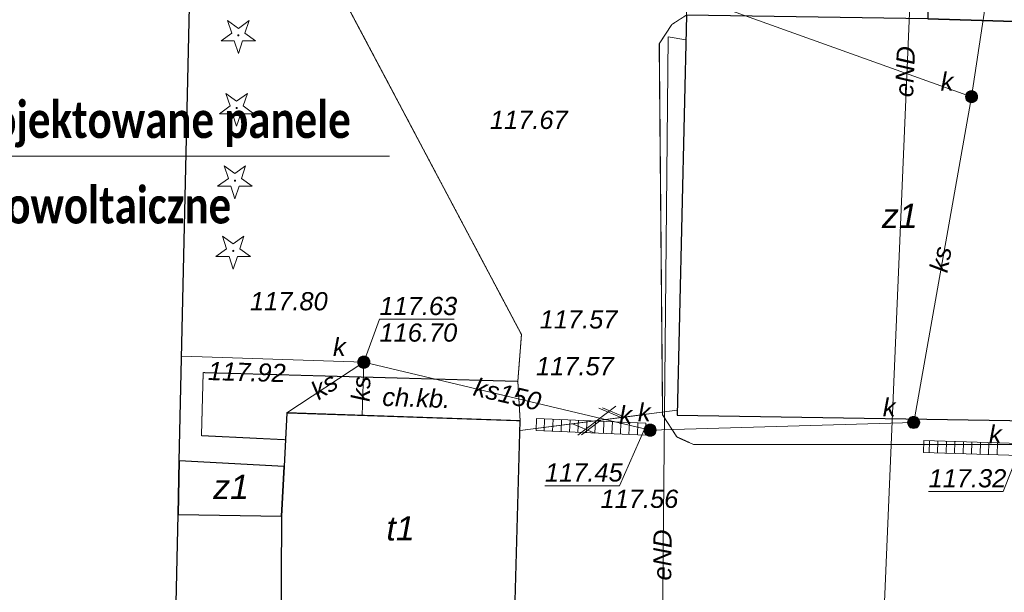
# Model space of a CAD drawing. Header units: millimetres. Extents: x 183299 to 1018155, y -286688 to 171278.
# Tile 20 of 100: x 401349 to 417583, y -215116 to -205669. Entities that reach past the tile are written whole.
import ezdxf
from ezdxf.enums import TextEntityAlignment as Align

# ---------------------------------------------------------------- set-up
doc = ezdxf.new("R2010")
doc.units = ezdxf.units.MM
doc.header["$MEASUREMENT"] = 0
doc.linetypes.add('PRZER2-1', pattern=[1.5, 1, -0.5])
doc.linetypes.add('PRZER3-1', pattern=[2, 1.5, -0.5])
for name, color, linetype, lineweight in [('____________gaz_odnośniki', 7, 'Continuous', 15), ('____________gaz_opisy', 7, 'Continuous', 30), ('EGBU', 7, 'Continuous', 50), ('EGBU_O', 7, 'Continuous', 50), ('GSLINN', 7, 'Continuous', 18), ('GUPPRZ_O', 7, 'Continuous', 18), ('OTKC', 7, 'Continuous', 18), ('OTKC_O', 7, 'Continuous', 18), ('OTKJ', 7, 'Continuous', 18), ('OTRS_O', 7, 'Continuous', 13)]:
    doc.layers.add(name, color=color, linetype=linetype, lineweight=lineweight)
for name, color, linetype, lineweight, true_color in [('GUPTLT', 7, 'Continuous', 18, 0xff9100), ('OTZG', 7, 'Continuous', 18, 0x008000), ('SUEP', 1, 'Continuous', 18, 0xff0000), ('SUEP_O', 1, 'Continuous', 18, 0xff0000), ('SUKL', 7, 'Continuous', 18, 0x803300), ('SUKP', 7, 'Continuous', 18, 0x803300), ('SUKP_O', 7, 'Continuous', 18, 0x803300), ('SUKS', 7, 'Continuous', 18, 0x803300), ('SUKS_O', 7, 'Continuous', 18, 0x803300), ('SUKU_O', 7, 'Continuous', 18, 0x803300), ('SUTP', 7, 'Continuous', 18, 0xff9100)]:
    doc.layers.add(name, color=color, linetype=linetype, lineweight=lineweight, true_color=true_color)
doc.styles.add('arial', font='ariali.ttf', dxfattribs={"height": 10})
doc.styles.add('GENERATED_STYLE_5', font='calibrib.ttf')

# ---------------------------------------------------------------- blocks, each defined once
blk = doc.blocks.new('GSPRDI1')
blk.add_hatch(color=0).paths.add_polyline_path([(0, -0.045), (0.013906, -0.042798), (0.02645, -0.036406), (0.036406, -0.02645), (0.042798, -0.013906), (0.045, 0), (0.042798, 0.013906), (0.036406, 0.02645), (0.02645, 0.036406), (0.013906, 0.042798), (0, 0.045), (-0.013906, 0.042798), (-0.02645, 0.036406), (-0.036406, 0.02645), (-0.042798, 0.013906), (-0.045, 0), (-0.042798, -0.013906), (-0.036406, -0.02645), (-0.02645, -0.036406), (-0.013906, -0.042798)])
at = {"color": 0}
blk.add_lwpolyline([(0.272471, 0.088531), (0.713338, -0.231778), (0.168396, -0.231778), (0, -0.750048), (-0.168396, -0.231778), (-0.713338, -0.231778), (-0.272471, 0.088531), (-0.440867, 0.606801), (0, 0.286493), (0.440867, 0.606801)], close=True, dxfattribs=at)
blk = doc.blocks.new('GUPTLT1')
at = {"color": 0}
for points in [[(3.491081, 0.5), (4.357107, 0)], [(0, 0), (5, 0)], [(3.357107, 0), (2.491081, -0.5)]]:
    blk.add_lwpolyline(points, dxfattribs=at)
blk = doc.blocks.new('PION_C')
at = {"color": 0}
blk.add_lwpolyline([(0, 0.25), (0, -0.25)], dxfattribs=at)
blk = doc.blocks.new('GULKDK1')
at = {"color": 0}
blk.add_lwpolyline([(0, 0.25), (0, -0.25)], dxfattribs=at)
blk = doc.blocks.new('SUTP1')
at = {"color": 0}
for points in [[(0.9325, 0), (0.0675, 0.5)], [(-0.0675, 0), (-0.9325, -0.5)]]:
    blk.add_lwpolyline(points, dxfattribs=at)
blk = doc.blocks.new('GUPKSD1_1')
at = {"true_color": 0xffffff}
blk.add_hatch(color=7, dxfattribs=at).paths.add_polyline_path([(-0.25, 0), (-0.241481, -0.064705), (-0.216506, -0.125), (-0.176777, -0.176777), (-0.125, -0.216506), (-0.064705, -0.241481), (0, -0.25), (0.064705, -0.241481), (0.125, -0.216506), (0.176777, -0.176777), (0.216506, -0.125), (0.241481, -0.064705), (0.25, 0), (0.241481, 0.064705), (0.216506, 0.125), (0.176777, 0.176777), (0.125, 0.216506), (0.064705, 0.241481), (0, 0.25), (-0.064705, 0.241481), (-0.125, 0.216506), (-0.176777, 0.176777), (-0.216506, 0.125), (-0.241481, 0.064705)])
at = {"color": 0}
blk.add_lwpolyline([(0, 0.25), (0.064705, 0.241481), (0.125, 0.216506), (0.176777, 0.176777), (0.216506, 0.125), (0.241481, 0.064705), (0.25, 0), (0.241481, -0.064705), (0.216506, -0.125), (0.176777, -0.176777), (0.125, -0.216506), (0.064705, -0.241481), (0, -0.25), (-0.064705, -0.241481), (-0.125, -0.216506), (-0.176777, -0.176777), (-0.216506, -0.125), (-0.241481, -0.064705), (-0.25, 0), (-0.241481, 0.064705), (-0.216506, 0.125), (-0.176777, 0.176777), (-0.125, 0.216506), (-0.064705, 0.241481)], close=True, dxfattribs=at)

msp = doc.modelspace()

# ---------------------------------------------------------------- linework, layer by layer
at = {"layer": '____________gaz_odnośniki'}
msp.add_line((407446.31284, -207919.54292), (399707.06604, -207919.54292), dxfattribs=at)
at = {"layer": 'EGBU', "color": 18, "linetype": 'Continuous', "lineweight": 25, "true_color": 0x0a0909, "elevation": 48}
for points in [[(404535.52587, -188523.68096), (413677.30939, -188741.92026), (413781.51649, -184374.96305), (398473.89389, -184044.95747), (398422.43191, -186639.77379), (398394.43191, -187895.77379), (398090.43191, -200783.77379), (398058.28549, -204957.78315), (397803.54815, -217774.64677), (403866.55293, -217966.05182), (403960.42359, -213834.92391), (403980.61029, -212946.51147)], [(423776.94264, -198379.85396), (420432.95719, -198365.92497), (416433.24712, -198305.56693), (416322.42913, -205653.07898), (419530.52503, -205756.29586), (423563.5518, -205859.21278)], [(416322.42913, -205653.07898), (412342.72057, -205593.02146), (412189.76003, -212191.56238), (419389.12005, -212307.08304), (419530.52503, -205756.29586)], [(409600.94164, -212286.52258), (405754.95616, -212157.54703), (405708.34946, -213040.36907), (405665.17399, -213858.19762), (405657.43107, -215922.54805), (406896.84081, -215962.40239), (409495.60315, -216045.96833)], [(405708.34946, -213040.36907), (403980.61029, -212946.51147), (403960.42359, -213834.92391), (405665.17399, -213858.19762)]]:
    msp.add_lwpolyline(points, close=True, dxfattribs=at)
at = {"layer": 'GSLINN', "color": 7, "linetype": 'Continuous', "lineweight": 18, "elevation": 96}
for points in [[(404170.43191, -204659.77379), (406138.43191, -204703.77379), (406473.68652, -204916.47857), (409622.43191, -210863.77379), (409562.43191, -211635.77379), (409600.94164, -212286.52258)], [(412458.57139, -212677.94793), (412181.4166, -212551.48285), (411949.81493, -212185.99817), (411895.5137, -206066.35006), (412100.32511, -205749.38928)]]:
    msp.add_lwpolyline(points, dxfattribs=at)
at = {"layer": 'GUPPRZ_O', "color": 36, "linetype": 'Continuous', "lineweight": 13, "true_color": 0x803300, "elevation": 296, "flags": 128}
for points in [[(407023.79498, -211319.56142), (407281.48671, -210611.62074), (408513.48671, -210611.62079)], [(411652.68767, -212424.77772), (411241.28975, -213357.34635), (410009.28975, -213357.34629)], [(417839.93846, -212758.82543), (417566.62517, -213453.72981), (416334.62517, -213453.72976)]]:
    msp.add_lwpolyline(points, dxfattribs=at)
at = {"layer": 'OTKC', "color": 7, "linetype": 'PRZER2-1', "lineweight": 18, "elevation": 48}
msp.add_lwpolyline([(404374.43191, -211491.77379), (409562.43191, -211635.77379), (409600.94164, -212286.52258), (405754.95616, -212157.54703), (405731.65271, -212598.95819), (404346.43191, -212531.77379)], close=True, dxfattribs=at)
at = {"layer": 'OTKJ', "color": 7, "linetype": 'PRZER3-1', "lineweight": 18, "elevation": 48}
for points in [[(409495.60315, -216045.96833), (409600.94164, -212286.52258), (409562.43191, -211635.77379), (409622.43191, -210863.77379), (406473.68652, -204916.47857), (406138.43191, -204703.77379), (406166.43191, -203631.77379), (406393.05112, -193422.37582, 0.2584426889), (405110.96297, -192642.93756), (404435.57889, -192922.74781), (404535.52587, -188523.68096), (406779.0229, -188575.54115, 0.3432285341), (407852.90384, -189720.7157), (416606.94027, -189923.07275), (417158.98586, -190447.99442), (420552.54674, -190434.69572)], [(420533.19445, -191853.94414), (417211.4023, -191804.26233, 0.1837240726), (416228.85101, -193289.67632), (416433.24712, -198305.56693), (414734.15703, -200880.34525), (412632.72468, -203439.06349), (412363.83443, -204193.11448), (412342.72057, -205593.02146), (412100.32511, -205749.38928), (411895.5137, -206066.35006), (411949.81493, -212185.99817), (412181.4166, -212551.48285), (412458.57139, -212677.94793), (417950.43191, -212679.77379)]]:
    msp.add_lwpolyline(points, format="xyb", dxfattribs=at)
at = {"layer": 'SUEP', "color": 1, "linetype": 'Continuous', "lineweight": 18, "true_color": 0xff0000, "elevation": 32}
for points in [[(416519.21753, -193762.0098), (415438.32661, -219292.02178), (413459.73329, -222186.84336), (409953.07268, -222879.61584)], [(404143.52911, -226059.03914), (411611.6867, -223689.45036), (410614.46242, -221157.61019), (411708.06073, -220504.02369), (411913.52519, -218941.6837), (412042.41275, -205953.1503), (412333.21759, -206002.97468)]]:
    msp.add_lwpolyline(points, dxfattribs=at)
at = {"layer": 'SUKL', "color": 36, "linetype": 'Continuous', "lineweight": 18, "true_color": 0x803300, "elevation": 32}
for points in [[(411674.64104, -212323.86241), (409870.64104, -212247.86241)], [(411666.22278, -212523.68517), (409862.22278, -212447.68517)], [(417841.46082, -212659.81967), (416257.46082, -212611.81967)], [(417835.403, -212859.72791), (416251.403, -212811.72791)]]:
    msp.add_lwpolyline(points, dxfattribs=at)
at = {"layer": 'SUKP', "color": 36, "linetype": 'Continuous', "lineweight": 18, "true_color": 0x803300, "elevation": 32}
for points in [[(417043.19005, -206939.88308), (420164.86163, -186302.4988), (413720.25219, -186942.34984)], [(417043.19005, -206939.88308), (404221.59371, -202340.75316)], [(416089.31113, -212313.95436), (417043.19005, -206939.88308)], [(404019.86629, -211218.87634), (407023.79498, -211319.56142), (411743.83488, -212441.30388), (416089.31113, -212313.95436)], [(405754.95616, -212157.54703), (407023.79498, -211319.56142)], [(406994.30705, -212199.10876), (407023.79498, -211319.56142)]]:
    msp.add_lwpolyline(points, dxfattribs=at)
at = {"layer": 'SUTP', "color": 30, "linetype": 'Continuous', "lineweight": 18, "true_color": 0xff9100, "elevation": 32}
msp.add_lwpolyline([(409598.43191, -212447.77379), (412191.07647, -212111.12922)], dxfattribs=at)

# ---------------------------------------------------------------- block references
at = {"layer": 'GUPTLT', "color": 30, "linetype": 'Continuous', "lineweight": 18, "true_color": 0xff9100, "yscale": 400, "zscale": 400}
for p, xscale, rotation in [((409598.43191, -212447.77379, 32), 399.9999999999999, 7.322253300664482), ((412190.43191, -212111.77379, 32), 400.0000000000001, 187.4402566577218)]:
    msp.add_blockref('GUPTLT1', p, dxfattribs=dict(at, xscale=xscale, rotation=rotation))
at = {"layer": 'OTZG', "color": 96, "linetype": 'Continuous', "lineweight": 18, "true_color": 0x008000, "xscale": 400, "yscale": 400, "zscale": 400}
for p in [(404954.43191, -205927.77379, 24), (404926.43191, -207127.77379, 24), (404898.43191, -208323.77379, 24), (404870.43191, -209483.77379, 24)]:
    msp.add_blockref('GSPRDI1', p, dxfattribs=at)
at = {"layer": 'SUKL', "color": 36, "linetype": 'Continuous', "lineweight": 18, "true_color": 0x803300, "yscale": 400, "zscale": 400}
for name, p, xscale, rotation in [('GULKDK1', (409866.43191, -212347.77379, 32), 400.0000000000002, 177.5876353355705), ('PION_C', (409999.11431, -212353.36351, 32), 400.0000000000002, 177.5876353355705), ('PION_C', (409999.11431, -212353.36351, 32), 400.0000000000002, 177.5876353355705), ('PION_C', (410138.99023, -212359.25629, 32), 400.0000000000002, 177.5876353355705), ('PION_C', (410138.99023, -212359.25629, 32), 400.0000000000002, 177.5876353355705), ('PION_C', (410278.86616, -212365.14907, 32), 400.0000000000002, 177.5876353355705), ('PION_C', (410278.86616, -212365.14907, 32), 400.0000000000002, 177.5876353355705), ('PION_C', (410418.74209, -212371.04184, 32), 400.0000000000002, 177.5876353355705), ('PION_C', (410418.74209, -212371.04184, 32), 400.0000000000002, 177.5876353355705), ('PION_C', (410558.61802, -212376.93462, 32), 400.0000000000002, 177.5876353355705), ('PION_C', (410558.61802, -212376.93462, 32), 400.0000000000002, 177.5876353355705), ('PION_C', (410698.49395, -212382.8274, 32), 400.0000000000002, 177.5876353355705), ('PION_C', (410698.49395, -212382.8274, 32), 400.0000000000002, 177.5876353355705), ('PION_C', (410838.36987, -212388.72018, 32), 400.0000000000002, 177.5876353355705), ('PION_C', (410838.36987, -212388.72018, 32), 400.0000000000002, 177.5876353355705), ('PION_C', (410978.2458, -212394.61295, 32), 400.0000000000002, 177.5876353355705), ('PION_C', (410978.2458, -212394.61295, 32), 400.0000000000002, 177.5876353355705), ('PION_C', (411118.12173, -212400.50573, 32), 400.0000000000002, 177.5876353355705), ('PION_C', (411118.12173, -212400.50573, 32), 400.0000000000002, 177.5876353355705), ('PION_C', (411257.99766, -212406.39851, 32), 400.0000000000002, 177.5876353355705), ('PION_C', (411257.99766, -212406.39851, 32), 400.0000000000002, 177.5876353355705), ('PION_C', (411397.87358, -212412.29129, 32), 400.0000000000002, 177.5876353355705), ('PION_C', (411397.87358, -212412.29129, 32), 400.0000000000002, 177.5876353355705), ('PION_C', (411537.74951, -212418.18406, 32), 400.0000000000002, 177.5876353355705), ('PION_C', (411537.74951, -212418.18406, 32), 400.0000000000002, 177.5876353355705), ('GULKDK1', (411670.43191, -212423.77379, 32), 400.0000000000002, 177.5876353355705), ('GULKDK1', (416254.43191, -212711.77379, 32), 400.0000000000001, 178.2642954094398), ('PION_C', (416346.75308, -212714.5714, 32), 400.0000000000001, 178.2642954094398), ('PION_C', (416346.75308, -212714.5714, 32), 400.0000000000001, 178.2642954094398), ('PION_C', (416486.68885, -212718.81188, 32), 400.0000000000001, 178.2642954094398), ('PION_C', (416486.68885, -212718.81188, 32), 400.0000000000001, 178.2642954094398), ('PION_C', (416626.62461, -212723.05236, 32), 400.0000000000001, 178.2642954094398), ('PION_C', (416626.62461, -212723.05236, 32), 400.0000000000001, 178.2642954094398), ('PION_C', (416766.56038, -212727.29283, 32), 400.0000000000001, 178.2642954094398), ('PION_C', (416766.56038, -212727.29283, 32), 400.0000000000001, 178.2642954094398), ('PION_C', (416906.49614, -212731.53331, 32), 400.0000000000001, 178.2642954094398), ('PION_C', (416906.49614, -212731.53331, 32), 400.0000000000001, 178.2642954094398), ('PION_C', (417046.43191, -212735.77379, 32), 400.0000000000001, 178.2642954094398), ('PION_C', (417046.43191, -212735.77379, 32), 400.0000000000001, 178.2642954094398), ('PION_C', (417186.36767, -212740.01427, 32), 400.0000000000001, 178.2642954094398), ('PION_C', (417186.36767, -212740.01427, 32), 400.0000000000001, 178.2642954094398), ('PION_C', (417326.30344, -212744.25474, 32), 400.0000000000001, 178.2642954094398), ('PION_C', (417326.30344, -212744.25474, 32), 400.0000000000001, 178.2642954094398), ('PION_C', (417466.2392, -212748.49522, 32), 400.0000000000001, 178.2642954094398), ('PION_C', (417466.2392, -212748.49522, 32), 400.0000000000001, 178.2642954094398)]:
    msp.add_blockref(name, p, dxfattribs=dict(at, xscale=xscale, rotation=rotation))
at = {"layer": 'SUKS', "color": 36, "linetype": 'Continuous', "lineweight": 18, "true_color": 0x803300, "xscale": 400, "yscale": 400, "zscale": 400}
for p in [(417043.19005, -206939.88308, 40), (407023.79498, -211319.56142, 40), (411743.83488, -212441.30388, 40), (416089.31113, -212313.95436, 40)]:
    msp.add_blockref('GUPKSD1_1', p, dxfattribs=at)
at = {"layer": 'SUTP', "color": 30, "linetype": 'Continuous', "lineweight": 18, "true_color": 0xff9100, "xscale": 399.9999999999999, "yscale": 400, "zscale": 400, "rotation": 7.398235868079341}
msp.add_blockref('SUTP1', (410894.75419, -212279.45151, 32), dxfattribs=at)

# ---------------------------------------------------------------- texts
at = {"layer": '____________gaz_opisy', "style": 'GENERATED_STYLE_5', "width": 0.8}
for s, p in [('Projektowane panele', (400240.64875, -207622.22951)), ('fotowoltaiczne', (400240.64875, -209031.55071))]:
    msp.add_text(s, height=600, dxfattribs=at).set_placement(p)
at = {"layer": 'EGBU_O', "color": 18, "linetype": 'Continuous', "lineweight": 0, "true_color": 0x0a0909, "style": 'arial'}
for s, p in [('z1', (415860.14253, -209105.65697, 296)), ('z1', (404834.38652, -213577.25077, 296)), ('t1', (407629.18635, -214260.55269, 296))]:
    msp.add_text(s, height=400, dxfattribs=at).set_placement(p, align=Align.CENTER)
at = {"layer": 'GUPPRZ_O', "color": 36, "linetype": 'Continuous', "lineweight": 0, "true_color": 0x803300, "style": 'arial'}
for s, p in [('117.63', (407281.48671, -210542.62074, 296)), ('116.70', (407281.4867, -210980.62074, 296))]:
    msp.add_text(s, height=300, rotation=359.999997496, dxfattribs=at).set_placement(p)
for s, p in [('117.45', (410009.28975, -213288.34629, 296)), ('117.32', (416334.62517, -213384.72976, 296))]:
    msp.add_text(s, height=300, dxfattribs=at).set_placement(p)
at = {"layer": 'OTKC_O', "color": 7, "linetype": 'Continuous', "lineweight": 0, "style": 'arial'}
msp.add_text('ch.kb.', height=300, rotation=358.079300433, dxfattribs=at).set_placement((407883.15372, -212058.6237, 296), align=Align.CENTER)
at = {"layer": 'OTRS_O', "color": 7, "linetype": 'Continuous', "lineweight": 0, "style": 'arial'}
for s, p in [('117.67', (409102.43191, -207471.77379, 296)), ('117.80', (405146.43191, -210463.77379, 296)), ('117.57', (409922.43191, -210763.77379, 296)), ('117.57', (409862.43191, -211535.77379, 296)), ('117.56', (410926.43191, -213723.77379, 296))]:
    msp.add_text(s, height=300, dxfattribs=at).set_placement(p)
msp.add_text('117.92', height=300, rotation=358.410100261, dxfattribs=at).set_placement((405730.99975, -211649.47326, 296), align=Align.RIGHT)
at = {"layer": 'SUEP_O', "color": 1, "linetype": 'Continuous', "lineweight": 0, "true_color": 0xff0000, "style": 'arial'}
for rotation, p in [(87.575664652, (416096.05831, -206531.98144, 296)), (89.43145437, (412095.35449, -214502.14855, 296))]:
    msp.add_text('eND', height=300, rotation=rotation, dxfattribs=at).set_placement(p, align=Align.CENTER)
at = {"layer": 'SUKP_O', "color": 36, "linetype": 'Continuous', "lineweight": 0, "true_color": 0x803300, "style": 'arial'}
for s, rotation, p in [('ks', 79.935005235, (416681.83526, -209647.43463, 296)), ('ks', 33.442153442, (406454.06931, -211836.51053, 296)), ('ks', 88.079787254, (407126.3764, -211763.26861, 296)), ('ks150', 346.63135953, (409356.67224, -211994.64295, 296))]:
    msp.add_text(s, height=300, rotation=rotation, dxfattribs=at).set_placement(p, align=Align.CENTER)
at = {"layer": 'SUKS_O', "color": 36, "linetype": 'Continuous', "lineweight": 0, "true_color": 0x803300, "style": 'arial'}
for p in [(416743.19005, -206839.88308, 296), (406723.79498, -211219.56142, 296), (411443.83488, -212341.30388, 296), (415789.31113, -212213.95436, 296)]:
    msp.add_text('k', height=300, dxfattribs=at).set_placement(p, align=Align.RIGHT)
at = {"layer": 'SUKU_O', "color": 36, "linetype": 'Continuous', "lineweight": 0, "true_color": 0x803300, "style": 'arial'}
for p in [(411750.72204, -212296.11632, 296), (417538.43191, -212659.77379, 296)]:
    msp.add_text('k', height=300, dxfattribs=at).set_placement(p, align=Align.RIGHT)

doc.saveas('drawing.dxf')
